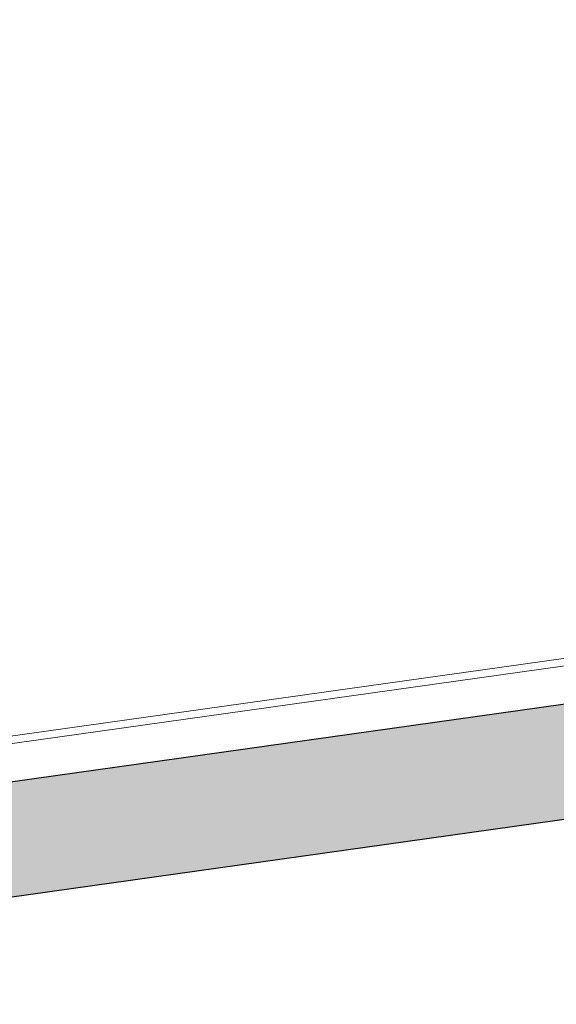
# Model space of a CAD drawing. Extents: x 98477 to 100410, y 398052 to 398969.
# Tile 5 of 256: x 98570 to 98577, y 398066 to 398079. Entities that reach past the tile are written whole.
import ezdxf

# ---------------------------------------------------------------- set-up
doc = ezdxf.new("R2010")
doc.units = 0
for name, color, linetype, lineweight in [('N-KO-kantbegrenzing grondwerk', 70, 'Continuous', 25), ('N-VH-arcering printbeton', 8, 'Continuous', 9), ('X-AL-hoogtelijn - Niv 1', 1, 'AL-HOOGTELIJN', 18)]:
    doc.layers.add(name, color=color, linetype=linetype, lineweight=lineweight)
doc.layers.add('X-AL-contourlijnen', color=30, linetype='Continuous', plot=False)
doc.styles.get("Standard").update_dxf_attribs({"font": 'txt.shx'})
doc.linetypes.add('AL-HOOGTELIJN', pattern='A,10,-1.5,["H",Standard,S=0.9,R=0,X=-0.3,Y=-0.45],-1.5,30', length=43)

msp = doc.modelspace()

# ---------------------------------------------------------------- hatches: boundary and pattern name
at = {"layer": 'N-VH-arcering printbeton'}
h = msp.add_hatch(dxfattribs=at)
h.set_pattern_fill('CS-PRINTBETON', color=256)
h.set_pattern_definition([(53.00000000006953, (19448.54779836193, 79321.54942094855), (-0.3993177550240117, 0.3009075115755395), []), (53.00000000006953, (19448.89439218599, 79321.59813153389), (-0.3993177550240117, 0.3009075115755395), [0.5, -0.2])])
edge = h.paths.add_edge_path()
edge.add_line((98579.66941060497, 398127.338597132), (98578.4315755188, 398127.1646307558))
edge.add_line((98578.4315755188, 398127.1646307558), (98579.00636042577, 398123.0748236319))
edge.add_line((98579.00636042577, 398123.0748236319), (98539.39563767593, 398117.5078995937))
edge.add_line((98539.39563767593, 398117.5078995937), (98539.6043973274, 398116.0224974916))
edge.add_line((98539.6043973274, 398116.0224974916), (98573.07545805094, 398120.7265483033))
edge.add_line((98573.07545805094, 398120.7265483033), (98575.51239971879, 398103.3970556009))
edge.add_line((98575.51239971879, 398103.3970556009), (98542.03992659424, 398098.692806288))
edge.add_line((98542.03992659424, 398098.692806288), (98542.24868624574, 398097.2074041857))
edge.add_line((98542.24868624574, 398097.2074041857), (98575.71974696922, 398101.9114549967))
edge.add_line((98575.71974696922, 398101.9114549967), (98577.4594107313, 398089.5331041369))
edge.add_line((98577.4594107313, 398089.5331041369), (98543.98835000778, 398084.8290533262))
edge.add_line((98543.98835000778, 398084.8290533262), (98544.19710965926, 398083.3436512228))
edge.add_line((98544.19710965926, 398083.3436512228), (98577.66817038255, 398088.0477020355))
edge.add_line((98577.66817038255, 398088.0477020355), (98580.10369964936, 398070.7180108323))
edge.add_line((98580.10369964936, 398070.7180108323), (98546.63263892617, 398066.0139600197))
edge.add_line((98546.63263892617, 398066.0139600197), (98546.84139857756, 398064.528557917))
edge.add_line((98546.84139857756, 398064.528557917), (98580.31245930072, 398069.2326087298))
edge.add_line((98580.31245930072, 398069.2326087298), (98581.13435726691, 398063.3845008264))
edge.add_arc((98552.10492340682, 398157.3244896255), 98.3230874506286, 287.1722499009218, 288.0588085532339)
edge.add_line((98582.58439211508, 398063.8449115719), (98581.79786140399, 398069.4413683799))
edge.add_line((98581.79786140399, 398069.4413683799), (98587.68995641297, 398070.2694483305))
edge.add_line((98587.68995641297, 398070.2694483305), (98587.48119676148, 398071.7548504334))
edge.add_line((98587.48119676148, 398071.7548504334), (98581.49007494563, 398070.9128531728))
edge.add_line((98581.49007494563, 398070.9128531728), (98581.1769354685, 398073.1409563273))
edge.add_line((98581.1769354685, 398073.1409563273), (98581.02839525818, 398073.1200803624))
edge.add_line((98581.02839525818, 398073.1200803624), (98579.21914494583, 398085.9935652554))
edge.add_line((98579.21914494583, 398085.9935652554), (98579.36768515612, 398086.0144412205))
edge.add_line((98579.36768515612, 398086.0144412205), (98579.05454567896, 398088.2425443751))
edge.add_line((98579.05454567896, 398088.2425443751), (98585.04566749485, 398089.0845416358))
edge.add_line((98585.04566749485, 398089.0845416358), (98584.87170111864, 398090.3223767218))
edge.add_line((98584.87170111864, 398090.3223767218), (98578.73203909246, 398089.4595034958))
edge.add_line((98578.73203909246, 398089.4595034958), (98576.92278877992, 398102.3329883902))
edge.add_line((98576.92278877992, 398102.3329883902), (98583.06245080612, 398103.1958616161))
edge.add_line((98583.06245080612, 398103.1958616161), (98582.8884844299, 398104.433696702))
edge.add_line((98582.8884844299, 398104.433696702), (98576.89736261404, 398103.5916994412))
edge.add_line((98576.89736261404, 398103.5916994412), (98576.5842231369, 398105.8198025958))
edge.add_line((98576.5842231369, 398105.8198025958), (98576.43568292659, 398105.7989266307))
edge.add_line((98576.43568292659, 398105.7989266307), (98574.62643261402, 398118.6724115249))
edge.add_line((98574.62643261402, 398118.6724115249), (98574.77497282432, 398118.6932874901))
edge.add_line((98574.77497282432, 398118.6932874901), (98574.46183334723, 398120.9213906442))
edge.add_line((98574.46183334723, 398120.9213906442), (98580.45295516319, 398121.763387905))
edge.add_line((98580.45295516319, 398121.763387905), (98579.66941060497, 398127.338597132))

# ---------------------------------------------------------------- linework, layer by layer
at = {"layer": 'N-KO-kantbegrenzing grondwerk', "flags": 128}
msp.add_lwpolyline([(98578.43157551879, 398127.1646307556), (98579.00636042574, 398123.0748236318), (98539.3956376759, 398117.5078995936), (98539.60439732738, 398116.0224974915), (98573.0754580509, 398120.7265483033), (98575.51239971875, 398103.3970556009), (98542.0399265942, 398098.6928062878), (98542.2486862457, 398097.2074041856), (98575.71974696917, 398101.9114549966), (98577.45941073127, 398089.5331041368), (98543.98835000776, 398084.8290533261), (98544.19710965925, 398083.3436512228), (98577.66817038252, 398088.0477020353), (98580.10369964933, 398070.7180108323), (98546.63263892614, 398066.0139600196), (98546.84139857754, 398064.5285579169), (98580.3124593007, 398069.2326087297), (98581.13435726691, 398063.3845008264, 0.003868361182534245), (98582.58439211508, 398063.8449115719), (98581.79786140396, 398069.4413683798), (98587.68995641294, 398070.2694483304)], format="xyb", dxfattribs=at)
at = {"layer": 'X-AL-contourlijnen', "flags": 128}
msp.add_lwpolyline([(98577.4594107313, 398089.5331041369), (98543.98835000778, 398084.8290533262), (98544.19710965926, 398083.3436512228), (98577.66817038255, 398088.0477020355), (98580.10369964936, 398070.7180108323), (98546.63263892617, 398066.0139600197), (98546.84139857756, 398064.528557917), (98580.31245930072, 398069.2326087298), (98581.13435726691, 398063.3845008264, 0.003868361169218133), (98582.58439211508, 398063.8449115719), (98581.79786140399, 398069.4413683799), (98587.68995641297, 398070.2694483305), (98587.48119676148, 398071.7548504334), (98581.49007494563, 398070.9128531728), (98581.1769354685, 398073.1409563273), (98581.02839525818, 398073.1200803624), (98579.21914494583, 398085.9935652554), (98579.36768515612, 398086.0144412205), (98579.05454567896, 398088.2425443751), (98585.04566749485, 398089.0845416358), (98584.87170111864, 398090.3223767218)], format="xyb", dxfattribs=at)
at = {"layer": 'X-AL-hoogtelijn - Niv 1', "flags": 128}
msp.add_lwpolyline([(98544.26669620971, 398082.8485171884), (98577.24262289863, 398087.4829814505), (98579.53897906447, 398071.1435583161), (98546.56305237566, 398066.509094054)], dxfattribs=at)
msp.add_lwpolyline([(98546.54913506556, 398066.6081208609), (98579.42603494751, 398071.2286678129), (98577.15751340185, 398087.3700373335), (98544.2806135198, 398082.7494903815)], close=True, dxfattribs=at)

doc.saveas('drawing.dxf')
